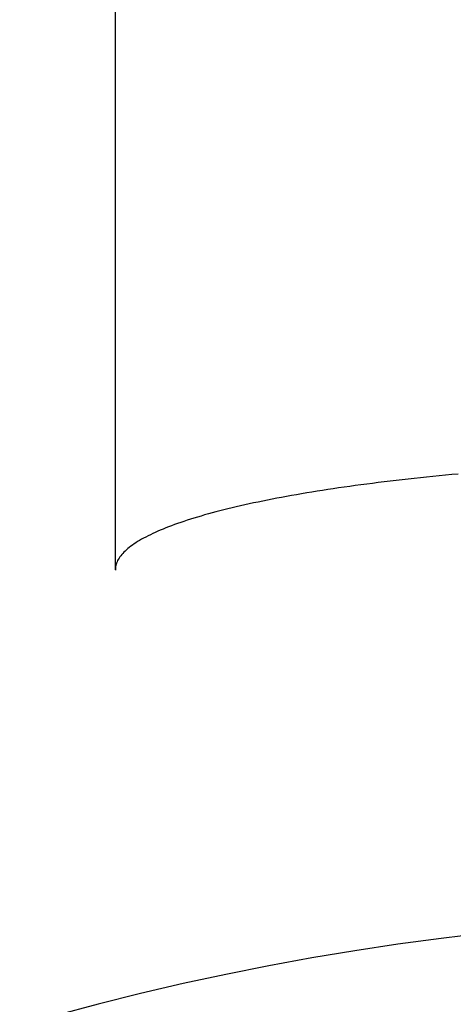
# Model space of a CAD drawing. Extents: x -108 to 254, y -107 to 268.
# Tile 4 of 10: x -18 to -8, y 62 to 85. Entities that reach past the tile are written whole.
import ezdxf

# ---------------------------------------------------------------- set-up
doc = ezdxf.new("R2010")
doc.units = 0
doc.header["$LTSCALE"] = 14
doc.header["$MEASUREMENT"] = 0
doc.layers.get('0').update_dxf_attribs({"linetype": 'CONTINUOUS'})

msp = doc.modelspace()

# ---------------------------------------------------------------- linework, layer by layer
msp.add_line((-15.572, 72.02), (-15.572, 96.248))
msp.add_polyline3d([(-7.64, 74.231, 0), (-7.788, 74.218, 0), (-7.935, 74.204, 0), (-8.082, 74.189, 0), (-8.227, 74.175, 0), (-8.371, 74.16, 0), (-8.515, 74.145, 0), (-8.657, 74.13, 0), (-8.799, 74.114, 0), (-8.939, 74.098, 0), (-9.078, 74.082, 0), (-9.216, 74.066, 0), (-9.353, 74.049, 0), (-9.489, 74.033, 0), (-9.624, 74.016, 0), (-9.757, 73.998, 0), (-9.89, 73.981, 0), (-10.021, 73.963, 0), (-10.151, 73.945, 0), (-10.28, 73.927, 0), (-10.408, 73.909, 0), (-10.534, 73.89, 0), (-10.659, 73.871, 0), (-10.783, 73.852, 0), (-10.905, 73.832, 0), (-11.026, 73.813, 0), (-11.146, 73.793, 0), (-11.265, 73.773, 0), (-11.382, 73.753, 0), (-11.498, 73.733, 0), (-11.612, 73.712, 0), (-11.725, 73.691, 0), (-11.837, 73.67, 0), (-11.947, 73.649, 0), (-12.056, 73.627, 0), (-12.163, 73.606, 0), (-12.269, 73.584, 0), (-12.373, 73.562, 0), (-12.476, 73.54, 0), (-12.577, 73.517, 0), (-12.677, 73.495, 0), (-12.775, 73.472, 0), (-12.872, 73.449, 0), (-12.968, 73.426, 0), (-13.061, 73.403, 0), (-13.153, 73.379, 0), (-13.244, 73.356, 0), (-13.333, 73.332, 0), (-13.42, 73.308, 0), (-13.506, 73.284, 0), (-13.59, 73.26, 0), (-13.673, 73.236, 0), (-13.754, 73.211, 0), (-13.833, 73.187, 0), (-13.91, 73.162, 0), (-13.986, 73.137, 0), (-14.06, 73.112, 0), (-14.133, 73.087, 0), (-14.204, 73.061, 0), (-14.273, 73.036, 0), (-14.34, 73.01, 0), (-14.406, 72.985, 0), (-14.47, 72.959, 0), (-14.532, 72.933, 0), (-14.592, 72.907, 0), (-14.651, 72.881, 0), (-14.708, 72.855, 0), (-14.763, 72.828, 0), (-14.817, 72.802, 0), (-14.868, 72.775, 0), (-14.918, 72.749, 0), (-14.966, 72.722, 0), (-15.012, 72.695, 0), (-15.057, 72.668, 0), (-15.099, 72.641, 0), (-15.14, 72.614, 0), (-15.179, 72.587, 0), (-15.216, 72.56, 0), (-15.252, 72.533, 0), (-15.285, 72.506, 0), (-15.317, 72.478, 0), (-15.347, 72.451, 0), (-15.375, 72.423, 0), (-15.401, 72.396, 0), (-15.425, 72.368, 0), (-15.447, 72.341, 0), (-15.468, 72.313, 0), (-15.487, 72.285, 0), (-15.504, 72.258, 0), (-15.519, 72.23, 0), (-15.532, 72.202, 0), (-15.543, 72.174, 0), (-15.553, 72.147, 0), (-15.56, 72.119, 0), (-15.566, 72.091, 0), (-15.569, 72.063, 0), (-15.572, 72.035, 0), (-15.572, 72.007, 0)])
msp.add_circle((0, 0), 97.5)
msp.add_arc((0, 0), 64, 60.86892, 119.13108)

doc.saveas('drawing.dxf')
